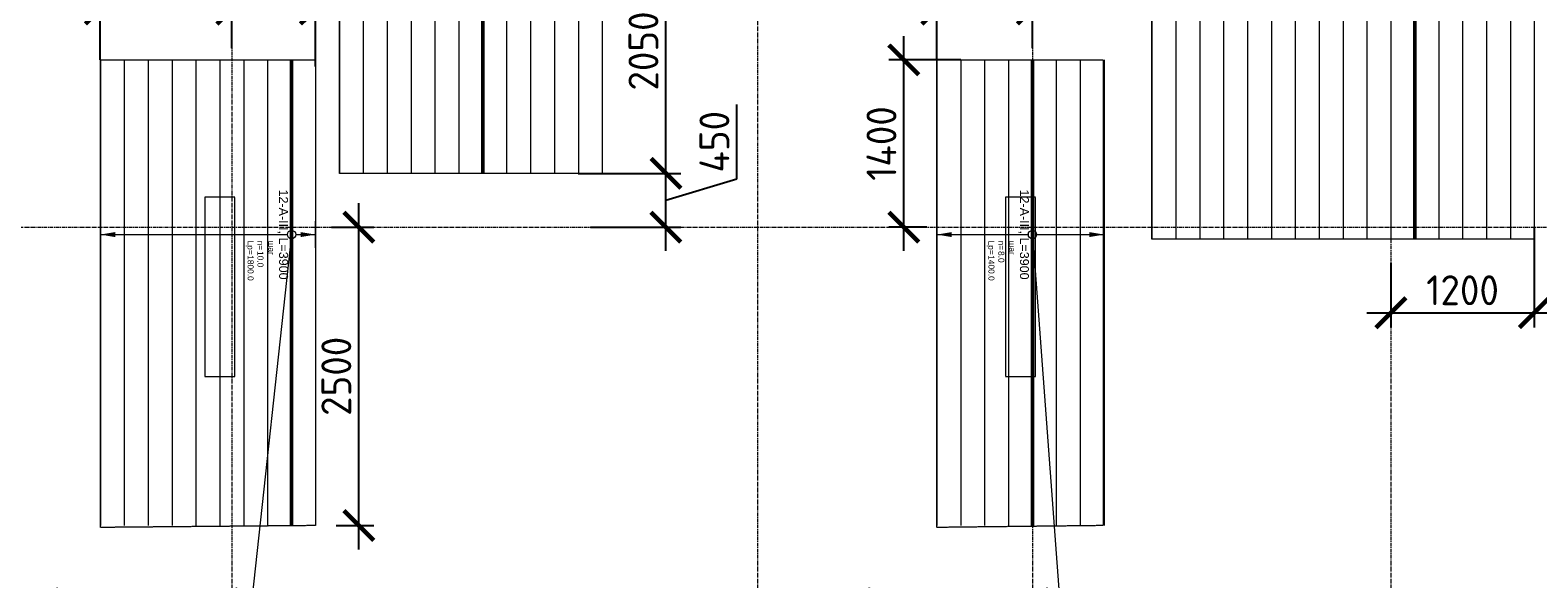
# Model space of a CAD drawing. Header units: millimetres. Extents: x -56135 to 1694203, y -446411 to -23139.
# Tile 133 of 256: x 697677 to 710294, y -124746 to -120149. Entities that reach past the tile are written whole.
import ezdxf
from ezdxf import colors
from ezdxf.entities.mleader import LeaderData, LeaderLine
from ezdxf.enums import TextEntityAlignment as Align
from ezdxf.math import Vec2, Vec3

# ---------------------------------------------------------------- set-up
doc = ezdxf.new("R2010")
doc.units = ezdxf.units.MM
doc.set_wipeout_variables(frame=1)
for name, pattern in [('01 Штриховая _4 мм_', [6, 3.5, -2.5]), ('______5', [1100, 800, -100, 100, -100]), ('GOST2.303 4', [7, 5, -2, 0]), ('осевая', [50.8, 31.75, -6.35, 6.35, -6.35])]:
    doc.linetypes.add(name, pattern=pattern)
for name, color, linetype, lineweight in [('АрмСтер', 2, 'Continuous', 50), ('контур распр. стерхней', 2, 'GOST2.303 4', 20), ('Оси', 40, '______5', 18), ('подоснова', 151, 'Continuous', 5), ('РАЗМЕРЫ', 1, 'Continuous', 9), ('СТЕНЫ', 3, 'Continuous', 30)]:
    doc.layers.add(name, color=color, linetype=linetype, lineweight=lineweight)
doc.layers.add('АрмСтер_атрибуты', color=2, linetype='Continuous', lineweight=0, plot=False)
doc.layers.add('АрмСтер_невид', color=8, linetype='Continuous', lineweight=0, plot=False)
doc.styles.add('GOST-2.304_Type-B', font='GOST_Common.ttf')
doc.styles.get("Standard").update_dxf_attribs({"font": 'arial.ttf'})
doc.styles.add('Аннотативный', font='arial.ttf')
doc.dimstyles.new('СПДС', dxfattribs={"dimscale": 100, "dimtxt": 2.5, "dimasz": 2.5, "dimexe": 1.25, "dimexo": 0, "dimtad": 1, "dimdec": 0, "dimtxsty": 'GOST-2.304_Type-B', "dimblk": 'ARCHTICK', "dimcen": 2.5, "dimdle": 2, "dimadec": 0, "dimazin": 2, "dimtfac": 0.75, "dimtdec": 0, "dimtmove": 1, "dimatfit": 3, "dimfxl": 1, "dimtolj": 1, "dimarcsym": 1})

# ---------------------------------------------------------------- blocks, each defined once
blk = doc.blocks.new('оси 2.2-2.3')
at = {"layer": 'Оси', "color": 16, "linetype": 'осевая', "lineweight": 0, "transparency": 33554687}
for p, q in [((501554.9, -104267.9), (501554.9, -134893.5)), ((505954.9, -104267.9), (505954.9, -134893.5)), ((508254.9, -104267.9), (508254.9, -134893.5)), ((511254.9, -104267.9), (511254.9, -134893.5)), ((468076.3, -121995.4), (524372.9, -121995.4))]:
    blk.add_line(p, q, dxfattribs=at)
blk = doc.blocks.new('*U1157')
at = {"layer": 'АрмСтер_невид', "ltscale": 100}
for p, q in [((-3113, 1000), (4387, 1000)), ((-3113, 800), (4387, 800)), ((-3113, 600), (4387, 600)), ((-3113, 400), (4387, 400)), ((-3113, 200), (4387, 200)), ((-3113, -200), (4387, -200)), ((-3113, -400), (4387, -400)), ((-3113, -600), (4387, -600)), ((-3113, -800), (4387, -800)), ((-3113, -1000), (4387, -1000)), ((-3113, -1200), (4387, -1200))]:
    blk.add_line(p, q, dxfattribs=at)
at = {"layer": 'РАЗМЕРЫ'}
for p, q in [((112, 1000), (-112, 1000)), ((112, -1200), (-112, -1200))]:
    blk.add_line(p, q, dxfattribs=at)
at = {"layer": 'РАЗМЕРЫ', "ltscale": 15}
blk.add_line((0, -1200), (0, 1000), dxfattribs=at)
at = {"layer": 'РАЗМЕРЫ'}
for points in [[(0, 1000), (21, 875), (-21, 875)], [(0, -1200), (21, -1075), (-21, -1075)]]:
    blk.add_solid(points, dxfattribs=at)
at = {"layer": 'АрмСтер_атрибуты', "color": 215, "ltscale": 15, "style": 'Аннотативный'}
for s, p in [('шаг', (51, -194)), ('n=', (51, -285)), ('Lр=', (50, -368))]:
    blk.add_text(s, height=50, dxfattribs=at).set_placement(p)
at = {"layer": 'АрмСтер_атрибуты', "style": 'Аннотативный', "flags": 8}
blk.add_attdef('ПОЗ', (110, 30), '', height=75, dxfattribs=at)
at = {"layer": 'АрмСтер_атрибуты', "color": 215, "style": 'Аннотативный'}
for tag, p, flags in [('КОЛ', (138, -285), 8), ('ШАГ', (191, -194), 10), ('ШИРИНА', (173, -368), 8)]:
    blk.add_attdef(tag, p, '', height=50, dxfattribs=dict(at, flags=flags))
at = {"layer": 'АрмСтер_атрибуты', "flags": 9}
for tag, p in [('МАССА', (-1034, -1010)), ('ОБОЗНАЧЕНИЕ', (-1034, -1124))]:
    blk.add_attdef(tag, p, '', height=75, dxfattribs=at)
at = {"linetype": 'Continuous', "lineweight": 0}
blk.add_wipeout([(35, 0), (28, 21), (11, 33), (-11, 33), (-28, 21), (-35, 0), (-28, -21), (-11, -33), (11, -33), (28, -21)], dxfattribs=at)
at = {"color": 0, "linetype": 'ByBlock', "lineweight": -2, "ltscale": 100}
blk.add_line((-3113, 0), (4387, 0), dxfattribs=at)
at = {"layer": 'АрмСтер_невид', "ltscale": 100}
blk.add_line((-3113, 0), (4387, 0), dxfattribs=at)
at = {"layer": 'РАЗМЕРЫ'}
blk.add_circle((0, 0), 35, dxfattribs=at)
at = {"layer": 'АрмСтер_атрибуты', "style": 'Аннотативный', "flags": 8}
blk.add_attdef('НАИМЕНОВАНИЕ', text='', height=75, dxfattribs=at).set_placement((0, -29), align=Align.TOP_CENTER)
blk = doc.blocks.new('*U67')
at = {"layer": 'АрмСтер_невид', "ltscale": 100}
for p, q in [((-1463, 200), (2437, 200)), ((-1463, -200), (2437, -200)), ((-1463, -400), (2437, -400)), ((-1463, -600), (2437, -600)), ((-1463, -800), (2437, -800)), ((-1463, -1000), (2437, -1000)), ((-1463, -1200), (2437, -1200)), ((-1463, -1400), (2437, -1400)), ((-1463, -1600), (2437, -1600))]:
    blk.add_line(p, q, dxfattribs=at)
at = {"layer": 'РАЗМЕРЫ'}
for p, q in [((112, 200), (-112, 200)), ((112, -1600), (-112, -1600))]:
    blk.add_line(p, q, dxfattribs=at)
at = {"layer": 'РАЗМЕРЫ', "ltscale": 15}
blk.add_line((0, -1600), (0, 200), dxfattribs=at)
at = {"layer": 'РАЗМЕРЫ'}
for points in [[(0, 200), (21, 75), (-21, 75)], [(0, -1600), (21, -1475), (-21, -1475)]]:
    blk.add_solid(points, dxfattribs=at)
at = {"layer": 'АрмСтер_атрибуты', "color": 215, "ltscale": 15, "style": 'Аннотативный'}
for s, p in [('шаг', (51, -194)), ('n=', (51, -285)), ('Lр=', (50, -368))]:
    blk.add_text(s, height=50, dxfattribs=at).set_placement(p)
at = {"layer": 'АрмСтер_атрибуты', "style": 'Аннотативный', "flags": 8}
blk.add_attdef('ПОЗ', (110, 30), '', height=75, dxfattribs=at)
at = {"layer": 'АрмСтер_атрибуты', "color": 215, "style": 'Аннотативный'}
for tag, p, flags in [('КОЛ', (138, -285), 8), ('ШАГ', (191, -194), 10), ('ШИРИНА', (173, -368), 8)]:
    blk.add_attdef(tag, p, '', height=50, dxfattribs=dict(at, flags=flags))
at = {"layer": 'АрмСтер_атрибуты', "flags": 9}
for tag, p in [('МАССА', (-1034, -1010)), ('ОБОЗНАЧЕНИЕ', (-1034, -1124))]:
    blk.add_attdef(tag, p, '', height=75, dxfattribs=at)
at = {"linetype": 'Continuous', "lineweight": 0}
blk.add_wipeout([(35, 0), (28, 21), (11, 33), (-11, 33), (-28, 21), (-35, 0), (-28, -21), (-11, -33), (11, -33), (28, -21)], dxfattribs=at)
at = {"color": 0, "linetype": 'ByBlock', "lineweight": -2, "ltscale": 100}
blk.add_line((-1463, 0), (2437, 0), dxfattribs=at)
at = {"layer": 'АрмСтер_невид', "ltscale": 100}
blk.add_line((-1463, 0), (2437, 0), dxfattribs=at)
at = {"layer": 'РАЗМЕРЫ'}
blk.add_circle((0, 0), 35, dxfattribs=at)
at = {"layer": 'АрмСтер_атрибуты', "style": 'Аннотативный', "flags": 8}
blk.add_attdef('НАИМЕНОВАНИЕ', text='', height=75, dxfattribs=at).set_placement((0, -29), align=Align.TOP_CENTER)
blk = doc.blocks.new('_ArchTick')
at = {"color": 0, "linetype": 'ByBlock', "const_width": 0.15}
blk.add_lwpolyline([(-0.5, -0.5), (0.5, 0.5)], dxfattribs=at)
blk = doc.blocks.new('*D1250')
at = {"layer": 'DEFPOINTS', "color": 0, "transparency": 16777216}
for p in [(700199, -121799), (700427, -121799), (700237, -124299)]:
    blk.add_point(p, dxfattribs=at)
at = {"layer": 'РАЗМЕРЫ', "color": 0, "lineweight": -2, "transparency": 16777216}
for p, q in [((700427, -124499), (700427, -121599)), ((700199, -121799), (700552, -121799)), ((700237, -124299), (700552, -124299))]:
    blk.add_line(p, q, dxfattribs=at)
at = {"layer": 'РАЗМЕРЫ', "color": 0, "lineweight": -2, "transparency": 16777216, "xscale": 250, "yscale": 250, "zscale": 250}
for p, rotation in [((700427, -121799), 90), ((700427, -124299), 270)]:
    blk.add_blockref('_ArchTick', p, dxfattribs=dict(at, rotation=rotation))
at = {"layer": 'РАЗМЕРЫ', "color": 0, "transparency": 16777216, "insert": (700239, -123049), "char_height": 250, "attachment_point": 5, "rotation": 90, "style": 'GOST-2.304_Type-B'}
blk.add_mtext('\\A1;2500', dxfattribs=at)
blk = doc.blocks.new('*D1377')
at = {"layer": 'DEFPOINTS', "color": 0, "transparency": 16777216}
for p in [(698264, -119973), (699364, -120299), (698264, -120399)]:
    blk.add_point(p, dxfattribs=at)
at = {"layer": 'РАЗМЕРЫ', "color": 0, "lineweight": -2, "transparency": 16777216}
for p, q in [((698264, -120399), (698264, -119848)), ((699364, -120299), (699364, -119848)), ((699564, -119973), (698064, -119973))]:
    blk.add_line(p, q, dxfattribs=at)
at = {"layer": 'РАЗМЕРЫ', "color": 0, "lineweight": -2, "transparency": 16777216, "xscale": 250, "yscale": 250, "zscale": 250, "rotation": 180}
blk.add_blockref('_ArchTick', (698264, -119973), dxfattribs=at)
at = {"layer": 'РАЗМЕРЫ', "color": 0, "lineweight": -2, "transparency": 16777216, "xscale": 250, "yscale": 250, "zscale": 250}
blk.add_blockref('_ArchTick', (699364, -119973), dxfattribs=at)
at = {"layer": 'РАЗМЕРЫ', "color": 0, "transparency": 16777216, "insert": (698814, -119786), "char_height": 250, "attachment_point": 5, "style": 'GOST-2.304_Type-B'}
blk.add_mtext('\\A1;1100', dxfattribs=at)
blk = doc.blocks.new('*D1251')
at = {"layer": 'DEFPOINTS', "color": 0, "transparency": 16777216}
for p in [(700064, -119973), (699364, -120299), (700064, -120453)]:
    blk.add_point(p, dxfattribs=at)
at = {"layer": 'РАЗМЕРЫ', "color": 0, "lineweight": -2, "transparency": 16777216}
for p, q in [((699364, -120299), (699364, -119848)), ((700064, -120453), (700064, -119848)), ((699164, -119973), (700264, -119973))]:
    blk.add_line(p, q, dxfattribs=at)
at = {"layer": 'РАЗМЕРЫ', "color": 0, "lineweight": -2, "transparency": 16777216, "xscale": 250, "yscale": 250, "zscale": 250, "rotation": 180}
blk.add_blockref('_ArchTick', (699364, -119973), dxfattribs=at)
at = {"layer": 'РАЗМЕРЫ', "color": 0, "lineweight": -2, "transparency": 16777216, "xscale": 250, "yscale": 250, "zscale": 250}
blk.add_blockref('_ArchTick', (700064, -119973), dxfattribs=at)
at = {"layer": 'РАЗМЕРЫ', "color": 0, "transparency": 16777216, "insert": (699714, -119786), "char_height": 250, "attachment_point": 5, "style": 'GOST-2.304_Type-B'}
blk.add_mtext('\\A1;700', dxfattribs=at)
blk = doc.blocks.new('_None')
blk = doc.blocks.new('*U1158')
at = {"layer": 'АрмСтер_невид', "ltscale": 100}
for p, q in [((-1463, 600), (2437, 600)), ((-1463, 400), (2437, 400)), ((-1463, 200), (2437, 200)), ((-1463, -200), (2437, -200)), ((-1463, -400), (2437, -400)), ((-1463, -600), (2437, -600)), ((-1463, -800), (2437, -800))]:
    blk.add_line(p, q, dxfattribs=at)
at = {"layer": 'РАЗМЕРЫ'}
for p, q in [((112, 600), (-112, 600)), ((112, -800), (-112, -800))]:
    blk.add_line(p, q, dxfattribs=at)
at = {"layer": 'РАЗМЕРЫ', "ltscale": 15}
blk.add_line((0, -800), (0, 600), dxfattribs=at)
at = {"layer": 'РАЗМЕРЫ'}
for points in [[(0, 600), (21, 475), (-21, 475)], [(0, -800), (21, -675), (-21, -675)]]:
    blk.add_solid(points, dxfattribs=at)
at = {"layer": 'АрмСтер_атрибуты', "color": 215, "ltscale": 15, "style": 'Аннотативный'}
for s, p in [('шаг', (51, -194)), ('n=', (51, -285)), ('Lр=', (50, -368))]:
    blk.add_text(s, height=50, dxfattribs=at).set_placement(p)
at = {"layer": 'АрмСтер_атрибуты', "style": 'Аннотативный', "flags": 8}
blk.add_attdef('ПОЗ', (110, 30), '', height=75, dxfattribs=at)
at = {"layer": 'АрмСтер_атрибуты', "color": 215, "style": 'Аннотативный'}
for tag, p, flags in [('КОЛ', (138, -285), 8), ('ШАГ', (191, -194), 10), ('ШИРИНА', (173, -368), 8)]:
    blk.add_attdef(tag, p, '', height=50, dxfattribs=dict(at, flags=flags))
at = {"layer": 'АрмСтер_атрибуты', "flags": 9}
for tag, p in [('МАССА', (-1034, -410)), ('ОБОЗНАЧЕНИЕ', (-1034, -524))]:
    blk.add_attdef(tag, p, '', height=75, dxfattribs=at)
at = {"linetype": 'Continuous', "lineweight": 0}
blk.add_wipeout([(35, 0), (28, 21), (11, 33), (-11, 33), (-28, 21), (-35, 0), (-28, -21), (-11, -33), (11, -33), (28, -21)], dxfattribs=at)
at = {"color": 0, "linetype": 'ByBlock', "lineweight": -2, "ltscale": 100}
blk.add_line((-1463, 0), (2437, 0), dxfattribs=at)
at = {"layer": 'АрмСтер_невид', "ltscale": 100}
blk.add_line((-1463, 0), (2437, 0), dxfattribs=at)
at = {"layer": 'РАЗМЕРЫ'}
blk.add_circle((0, 0), 35, dxfattribs=at)
at = {"layer": 'АрмСтер_атрибуты', "style": 'Аннотативный', "flags": 8}
blk.add_attdef('НАИМЕНОВАНИЕ', text='', height=75, dxfattribs=at).set_placement((0, -29), align=Align.TOP_CENTER)
blk = doc.blocks.new('*D1369')
at = {"layer": 'DEFPOINTS', "color": 0, "transparency": 16777216}
for p in [(705264, -119973), (706064, -120299), (705264, -120399)]:
    blk.add_point(p, dxfattribs=at)
at = {"layer": 'РАЗМЕРЫ', "color": 0, "lineweight": -2, "transparency": 16777216}
for p, q in [((705264, -120399), (705264, -119848)), ((706064, -120299), (706064, -119848)), ((706264, -119973), (705064, -119973))]:
    blk.add_line(p, q, dxfattribs=at)
at = {"layer": 'РАЗМЕРЫ', "color": 0, "lineweight": -2, "transparency": 16777216, "xscale": 250, "yscale": 250, "zscale": 250, "rotation": 180}
blk.add_blockref('_ArchTick', (705264, -119973), dxfattribs=at)
at = {"layer": 'РАЗМЕРЫ', "color": 0, "lineweight": -2, "transparency": 16777216, "xscale": 250, "yscale": 250, "zscale": 250}
blk.add_blockref('_ArchTick', (706064, -119973), dxfattribs=at)
at = {"layer": 'РАЗМЕРЫ', "color": 0, "transparency": 16777216, "insert": (705664, -119786), "char_height": 250, "attachment_point": 5, "style": 'GOST-2.304_Type-B'}
blk.add_mtext('\\A1;800', dxfattribs=at)
blk = doc.blocks.new('*U1147')
at = {"layer": 'АрмСтер_невид', "ltscale": 100}
for p, q in [((-3113, 1000), (3287, 1000)), ((-3113, 800), (3287, 800)), ((-3113, 600), (3287, 600)), ((-3113, 400), (3287, 400)), ((-3113, 200), (3287, 200)), ((-3113, -200), (3287, -200)), ((-3113, -400), (3287, -400)), ((-3113, -600), (3287, -600)), ((-3113, -800), (3287, -800)), ((-3113, -1000), (3287, -1000)), ((-3113, -1200), (3287, -1200)), ((-3113, -1400), (3287, -1400)), ((-3113, -1600), (3287, -1600)), ((-3113, -1800), (3287, -1800)), ((-3113, -2000), (3287, -2000)), ((-3113, -2200), (3287, -2200))]:
    blk.add_line(p, q, dxfattribs=at)
at = {"layer": 'РАЗМЕРЫ'}
for p, q in [((112, 1000), (-112, 1000)), ((112, -2200), (-112, -2200))]:
    blk.add_line(p, q, dxfattribs=at)
at = {"layer": 'РАЗМЕРЫ', "ltscale": 15}
blk.add_line((0, -2200), (0, 1000), dxfattribs=at)
at = {"layer": 'РАЗМЕРЫ'}
for points in [[(0, 1000), (21, 875), (-21, 875)], [(0, -2200), (21, -2075), (-21, -2075)]]:
    blk.add_solid(points, dxfattribs=at)
at = {"layer": 'АрмСтер_атрибуты', "color": 215, "ltscale": 15, "style": 'Аннотативный'}
for s, p in [('шаг', (51, -194)), ('n=', (51, -285)), ('Lр=', (50, -368))]:
    blk.add_text(s, height=50, dxfattribs=at).set_placement(p)
at = {"layer": 'АрмСтер_атрибуты', "style": 'Аннотативный', "flags": 8}
blk.add_attdef('ПОЗ', (110, 30), '', height=75, dxfattribs=at)
at = {"layer": 'АрмСтер_атрибуты', "color": 215, "style": 'Аннотативный'}
for tag, p, flags in [('КОЛ', (138, -285), 8), ('ШАГ', (191, -194), 10), ('ШИРИНА', (173, -368), 8)]:
    blk.add_attdef(tag, p, '', height=50, dxfattribs=dict(at, flags=flags))
at = {"layer": 'АрмСтер_атрибуты', "flags": 9}
for tag, p in [('МАССА', (-1034, -1010)), ('ОБОЗНАЧЕНИЕ', (-1034, -1124))]:
    blk.add_attdef(tag, p, '', height=75, dxfattribs=at)
at = {"linetype": 'Continuous', "lineweight": 0}
blk.add_wipeout([(35, 0), (28, 21), (11, 33), (-11, 33), (-28, 21), (-35, 0), (-28, -21), (-11, -33), (11, -33), (28, -21)], dxfattribs=at)
at = {"color": 0, "linetype": 'ByBlock', "lineweight": -2, "ltscale": 100}
blk.add_line((-3113, 0), (3287, 0), dxfattribs=at)
at = {"layer": 'АрмСтер_невид', "ltscale": 100}
blk.add_line((-3113, 0), (3287, 0), dxfattribs=at)
at = {"layer": 'РАЗМЕРЫ'}
blk.add_circle((0, 0), 35, dxfattribs=at)
at = {"layer": 'АрмСтер_атрибуты', "style": 'Аннотативный', "flags": 8}
blk.add_attdef('НАИМЕНОВАНИЕ', text='', height=75, dxfattribs=at).set_placement((0, -29), align=Align.TOP_CENTER)
blk = doc.blocks.new('*D1199')
at = {"layer": 'DEFPOINTS', "color": 0, "transparency": 16777216}
for p in [(710264, -121799), (709064, -122102), (710264, -122516)]:
    blk.add_point(p, dxfattribs=at)
at = {"layer": 'РАЗМЕРЫ', "color": 0, "lineweight": -2, "transparency": 16777216}
for p, q in [((710264, -121799), (710264, -122641)), ((709064, -122102), (709064, -122641)), ((708864, -122516), (710464, -122516))]:
    blk.add_line(p, q, dxfattribs=at)
at = {"layer": 'РАЗМЕРЫ', "color": 0, "lineweight": -2, "transparency": 16777216, "xscale": 250, "yscale": 250, "zscale": 250, "rotation": 180}
blk.add_blockref('_ArchTick', (709064, -122516), dxfattribs=at)
at = {"layer": 'РАЗМЕРЫ', "color": 0, "lineweight": -2, "transparency": 16777216, "xscale": 250, "yscale": 250, "zscale": 250}
blk.add_blockref('_ArchTick', (710264, -122516), dxfattribs=at)
at = {"layer": 'РАЗМЕРЫ', "color": 0, "transparency": 16777216, "insert": (709664, -122328), "char_height": 250, "attachment_point": 5, "style": 'GOST-2.304_Type-B'}
blk.add_mtext('\\A1;1200', dxfattribs=at)
blk = doc.blocks.new('*D1317')
at = {"layer": 'DEFPOINTS', "color": 0, "transparency": 16777216}
for p in [(704988, -120399), (705464, -120399), (705180, -121799)]:
    blk.add_point(p, dxfattribs=at)
at = {"layer": 'РАЗМЕРЫ', "color": 0, "lineweight": -2, "transparency": 16777216}
for p, q in [((704988, -121999), (704988, -120199)), ((705464, -120399), (704863, -120399)), ((705180, -121799), (704863, -121799))]:
    blk.add_line(p, q, dxfattribs=at)
at = {"layer": 'РАЗМЕРЫ', "color": 0, "lineweight": -2, "transparency": 16777216, "xscale": 250, "yscale": 250, "zscale": 250}
for p, rotation in [((704988, -120399), 90), ((704988, -121799), 270)]:
    blk.add_blockref('_ArchTick', p, dxfattribs=dict(at, rotation=rotation))
at = {"layer": 'РАЗМЕРЫ', "color": 0, "transparency": 16777216, "insert": (704801, -121099), "char_height": 250, "attachment_point": 5, "rotation": 90, "style": 'GOST-2.304_Type-B'}
blk.add_mtext('\\A1;1400', dxfattribs=at)
blk = doc.blocks.new('*D1323')
at = {"layer": 'DEFPOINTS', "color": 0, "transparency": 16777216}
for p in [(702264, -121349), (702997, -121349), (702367, -121799)]:
    blk.add_point(p, dxfattribs=at)
at = {"layer": 'РАЗМЕРЫ', "color": 0, "lineweight": -2, "transparency": 16777216}
for p, q in [((703591, -121396), (703591, -120771)), ((702997, -121999), (702997, -121149)), ((702264, -121349), (703122, -121349)), ((702997, -121574), (703591, -121396)), ((702367, -121799), (703122, -121799))]:
    blk.add_line(p, q, dxfattribs=at)
at = {"layer": 'РАЗМЕРЫ', "color": 0, "lineweight": -2, "transparency": 16777216, "xscale": 250, "yscale": 250, "zscale": 250}
for p, rotation in [((702997, -121349), 90), ((702997, -121799), 270)]:
    blk.add_blockref('_ArchTick', p, dxfattribs=dict(at, rotation=rotation))
at = {"layer": 'РАЗМЕРЫ', "color": 0, "transparency": 16777216, "insert": (703403, -121084), "char_height": 250, "attachment_point": 5, "rotation": 90, "style": 'GOST-2.304_Type-B'}
blk.add_mtext('\\A1;450', dxfattribs=at)
blk = doc.blocks.new('*D1200')
at = {"layer": 'DEFPOINTS', "color": 0, "transparency": 16777216}
for p in [(702345, -119299), (702997, -119299), (702847, -121349)]:
    blk.add_point(p, dxfattribs=at)
at = {"layer": 'РАЗМЕРЫ', "color": 0, "lineweight": -2, "transparency": 16777216}
for p, q in [((702997, -121549), (702997, -119099)), ((702345, -119299), (703122, -119299)), ((702847, -121349), (703122, -121349))]:
    blk.add_line(p, q, dxfattribs=at)
at = {"layer": 'РАЗМЕРЫ', "color": 0, "lineweight": -2, "transparency": 16777216, "xscale": 250, "yscale": 250, "zscale": 250}
for p, rotation in [((702997, -119299), 90), ((702997, -121349), 270)]:
    blk.add_blockref('_ArchTick', p, dxfattribs=dict(at, rotation=rotation))
at = {"layer": 'РАЗМЕРЫ', "color": 0, "transparency": 16777216, "insert": (702809, -120324), "char_height": 250, "attachment_point": 5, "rotation": 90, "style": 'GOST-2.304_Type-B'}
blk.add_mtext('\\A1;2050', dxfattribs=at)
blk = doc.blocks.new('стены  тп')
at = {"layer": 'СТЕНЫ', "color": 251, "linetype": '01 Штриховая _4 мм_', "lineweight": 0, "true_color": 0x636466}
for p, q in [((569837, -331876, 3100), (569587, -331876, 3100)), ((569587, -331876, 3100), (569587, -332306, 3100)), ((569837, -331996, 3100), (569837, -331876, 3100)), ((576537, -331876, 3100), (576287, -331876, 3100)), ((576287, -331876, 3100), (576287, -331876, 3100)), ((576287, -331876, 3100), (576287, -331996, 3100)), ((576537, -331996, 3100), (576537, -331876, 3100)), ((569837, -333376, 3100), (569837, -331996, 3100)), ((576287, -331996, 3100), (576287, -333376, 3100)), ((576537, -333376, 3100), (576537, -331996, 3100)), ((569587, -332306, 3100), (569587, -332426, 3100)), ((569587, -332426, 3100), (569587, -333376, 3100)), ((569587, -333376, 3100), (569812, -333376, 3100)), ((569812, -333376, 3100), (569837, -333376, 3100)), ((576287, -333376, 3100), (576512, -333376, 3100)), ((576512, -333376, 3100), (576537, -333376, 3100))]:
    blk.add_line(p, q, dxfattribs=at)

msp = doc.modelspace()

# ---------------------------------------------------------------- linework, layer by layer
at = {"layer": 'контур распр. стерхней', "linetype": '01 Штриховая _4 мм_'}
for points in [[(700264.3, -121349.2), (700264.3, -113849.2), (702464.3, -113849.2), (702464.3, -121349.2)], [(698264.3, -124314.9), (698264.3, -120399.1), (700064.3, -120399.2), (700064.3, -124299.2)], [(705264.3, -124314.9), (705264.3, -120399.1), (706656.4, -120399.2), (706656.4, -124299.2)]]:
    msp.add_lwpolyline(points, close=True, dxfattribs=at)

# ---------------------------------------------------------------- block references
at = {"layer": 'РАЗМЕРЫ', "color": 1}
msp.add_blockref('оси 2.2-2.3', (197809.4, 196.2), dxfattribs=at)

# ---------------------------------------------------------------- next in the draw order: block references
at = {"layer": 'АрмСтер', "ltscale": 15}
ref = msp.add_blockref('*U1157', (701464.3, -116961.7), dxfattribs=dict(at, rotation=270))
ref.add_attrib('НАИМЕНОВАНИЕ', '12-A-III, L=7500', dxfattribs={"layer": 'АрмСтер_атрибуты', "height": 75, "rotation": 270, "style": 'Аннотативный', "flags": 8}).set_placement((701435, -116961.7), align=Align.TOP_CENTER)
ref.add_attrib('КОЛ', '12.0', (701179.2, -117099.7), dxfattribs={"layer": 'АрмСтер_атрибуты', "color": 215, "height": 50, "rotation": 270, "style": 'Аннотативный', "flags": 8})
ref.add_attrib('ШИРИНА', '2200.0', (701096.5, -117134.5), dxfattribs={"layer": 'АрмСтер_атрибуты', "color": 215, "height": 50, "rotation": 270, "style": 'Аннотативный', "flags": 8})
ref = msp.add_blockref('*U1147', (709264.3, -118611.7), dxfattribs=dict(at, rotation=270))
ref.add_attrib('НАИМЕНОВАНИЕ', '12-A-III, L=6400', dxfattribs={"layer": 'АрмСтер_атрибуты', "height": 75, "rotation": 270, "style": 'Аннотативный', "flags": 8}).set_placement((709235, -118611.7), align=Align.TOP_CENTER)
ref.add_attrib('КОЛ', '17.0', (708979.2, -118749.7), dxfattribs={"layer": 'АрмСтер_атрибуты', "color": 215, "height": 50, "rotation": 270, "style": 'Аннотативный', "flags": 8})
ref.add_attrib('ШИРИНА', '3200.0', (708896.5, -118784.5), dxfattribs={"layer": 'АрмСтер_атрибуты', "color": 215, "height": 50, "rotation": 270, "style": 'Аннотативный', "flags": 8})
ref = msp.add_blockref('*U67', (699864.3, -121861.7), dxfattribs=dict(at, rotation=270))
ref.add_attrib('НАИМЕНОВАНИЕ', '12-A-III, L=3900', dxfattribs={"layer": 'АрмСтер_атрибуты', "height": 75, "rotation": 270, "style": 'Аннотативный', "flags": 8}).set_placement((699835, -121861.7), align=Align.TOP_CENTER)
ref.add_attrib('КОЛ', '10.0', (699579.2, -121999.7), dxfattribs={"layer": 'АрмСтер_атрибуты', "color": 215, "height": 50, "rotation": 270, "style": 'Аннотативный', "flags": 8})
ref.add_attrib('ШИРИНА', '1800.0', (699496.5, -122034.5), dxfattribs={"layer": 'АрмСтер_атрибуты', "color": 215, "height": 50, "rotation": 270, "style": 'Аннотативный', "flags": 8})
ref = msp.add_blockref('*U1158', (706064.3, -121861.7), dxfattribs=dict(at, rotation=270))
ref.add_attrib('НАИМЕНОВАНИЕ', '12-A-III, L=3900', dxfattribs={"layer": 'АрмСтер_атрибуты', "height": 75, "rotation": 270, "style": 'Аннотативный', "flags": 8}).set_placement((706035, -121861.7), align=Align.TOP_CENTER)
ref.add_attrib('КОЛ', '8.0', (705779.2, -121999.7), dxfattribs={"layer": 'АрмСтер_атрибуты', "color": 215, "height": 50, "rotation": 270, "style": 'Аннотативный', "flags": 8})
ref.add_attrib('ШИРИНА', '1400.0', (705696.5, -122034.5), dxfattribs={"layer": 'АрмСтер_атрибуты', "color": 215, "height": 50, "rotation": 270, "style": 'Аннотативный', "flags": 8})

# ---------------------------------------------------------------- next in the draw order: linework, layer by layer
at = {"layer": 'контур распр. стерхней', "linetype": '01 Штриховая _4 мм_'}
msp.add_lwpolyline([(710264.3, -121899.2), (707064.3, -121899.2), (707064.3, -115499.2), (710264.3, -115499.2)], close=True, dxfattribs=at)

# ---------------------------------------------------------------- next in the draw order: block references
at = {"layer": 'РАЗМЕРЫ'}
msp.add_blockref('стены  тп', (129552, 210326.6, -3100), dxfattribs=at)

# ---------------------------------------------------------------- next in the draw order: dimensions: what is measured, and where the dimension line sits
at = {"layer": 'РАЗМЕРЫ', "color": 1}
for base, p1, p2, picture, middle in [((702996.8, -119299.2), (702846.9, -121349.2), (702344.7, -119299.2), '*D1200', (702809.3, -120324.2)), ((704988.2, -120399.2), (705180.4, -121799.2), (705464.3, -120399.2), '*D1317', (704800.7, -121099.2)), ((702996.8, -121349.2), (702367.2, -121799.2), (702264.3, -121349.2), '*D1323', (703403, -121333.5))]:
    dim = msp.add_linear_dim(base=base, p1=p1, p2=p2, angle=90, dimstyle='СПДС', dxfattribs=at)
    dim.commit()
    dim.dimension.update_dxf_attribs({"geometry": picture, "text_midpoint": middle})
at = {"layer": 'РАЗМЕРЫ'}
for base, p1, p2, picture, middle in [((698264.3, -119973.1), (699364.3, -120299.2), (698264.3, -120399.1), '*D1377', (698814.3, -119785.6)), ((705264.3, -119973.1), (706064.3, -120299.2), (705264.3, -120399.1), '*D1369', (705664.3, -119785.6))]:
    dim = msp.add_linear_dim(base=base, p1=p1, p2=p2, dimstyle='СПДС', dxfattribs=at)
    dim.commit()
    dim.dimension.update_dxf_attribs({"geometry": picture, "text_midpoint": middle})
at = {"layer": 'РАЗМЕРЫ', "color": 1}
for base, p1, p2, picture, middle in [((700064.3, -119973.1), (699364.3, -120299.2), (700064.3, -120453.3), '*D1251', (699714.3, -119785.6)), ((710264.3, -122515.8), (709064.3, -122102.2), (710264.3, -121799.2), '*D1199', (709664.3, -122328.3))]:
    dim = msp.add_linear_dim(base=base, p1=p1, p2=p2, dimstyle='СПДС', dxfattribs=at)
    dim.commit()
    dim.dimension.update_dxf_attribs({"geometry": picture, "text_midpoint": middle})
at = {"layer": 'РАЗМЕРЫ'}
dim = msp.add_linear_dim(base=(700426.9, -121799.2), p1=(700237, -124299.4), p2=(700198.5, -121799.2), angle=270, dimstyle='СПДС', dxfattribs=at)
dim.commit()
dim.dimension.update_dxf_attribs({"geometry": '*D1250', "text_midpoint": (700239.4, -123049.3)})

# ---------------------------------------------------------------- next in the draw order: leaders
at = {"layer": 'подоснова', "color": 6, "ltscale": 0.3}
ml = msp.add_multileader_mtext('Standard', dxfattribs=at)
ml.set_content('5* (%%C25-19шт.)\\Pшаг 100', color=6, style='GOST-2.304_Type-B')
ml.set_leader_properties(color=256, linetype='ByLayer', lineweight=15)
ml.set_arrow_properties(name='NONE')
ml.build(insert=Vec2(0, 0))
ml.multileader.update_dxf_attribs({"text_left_attachment_type": 6, "text_right_attachment_type": 6, "dogleg_length": 0.1, "arrow_head_size": 18})
ctx = ml.context
ctx.base_point, ctx.char_height, ctx.arrow_head_size, ctx.landing_gap_size, ctx.plane_origin = Vec3(697310.1, -125143.3, 3.6), 250, 18, 20, Vec3(689203.2, -122842.2, 3.6)
ctx.left_attachment, ctx.right_attachment, ctx.text_align_type = 6, 6, 1
notes = []
notes.append((ctx, [(1, (1, 1, 0), (699507.1, -125143.3, 3.6), (-1, 0), 0.1, [(0, [(699864.3, -121861.7, 3.6)], 0, [])])]))
ctx.mtext.insert, ctx.mtext.alignment, ctx.mtext.flow_direction = Vec3(698408.5, -124843.3, 3.6), 2, 5
ml = msp.add_multileader_mtext('Standard', dxfattribs=at)
ml.set_content('4* (%%C20-15шт.)\\Pшаг 100', color=6, style='GOST-2.304_Type-B')
ml.set_leader_properties(color=256, linetype='ByLayer', lineweight=15)
ml.set_arrow_properties(name='NONE')
ml.build(insert=Vec2(0, 0))
ml.multileader.update_dxf_attribs({"text_left_attachment_type": 6, "text_right_attachment_type": 6, "dogleg_length": 0.1, "arrow_head_size": 18})
ctx = ml.context
ctx.base_point, ctx.char_height, ctx.arrow_head_size, ctx.landing_gap_size, ctx.plane_origin = Vec3(704085.1, -125143.3, 3.6), 250, 18, 20, Vec3(696003.2, -122842.2, 3.6)
ctx.left_attachment, ctx.right_attachment, ctx.text_align_type = 6, 6, 1
notes.append((ctx, [(1, (1, 1, 0), (706307.1, -125143.3, 3.6), (-1, 0), 0.1, [(0, [(706064.3, -121861.7, 3.6)], 0, [])])]))
ctx.mtext.insert, ctx.mtext.alignment, ctx.mtext.flow_direction = Vec3(705196, -124843.3, 3.6), 2, 5
for ctx, leaders in notes:
    for number, flags, end, landing, length, lines in leaders:
        leader = LeaderData()
        leader.index, (leader.has_last_leader_line, leader.has_dogleg_vector, leader.attachment_direction) = number, flags
        leader.last_leader_point, leader.dogleg_vector, leader.dogleg_length = Vec3(end), Vec3(landing), length
        for number, points, colour, breaks in lines:
            line = LeaderLine()
            line.index, line.vertices, line.color, line.breaks = number, Vec3.list(points), colors.encode_raw_color(colour), breaks
            leader.lines.append(line)
        ctx.leaders.append(leader)

doc.saveas('drawing.dxf')
